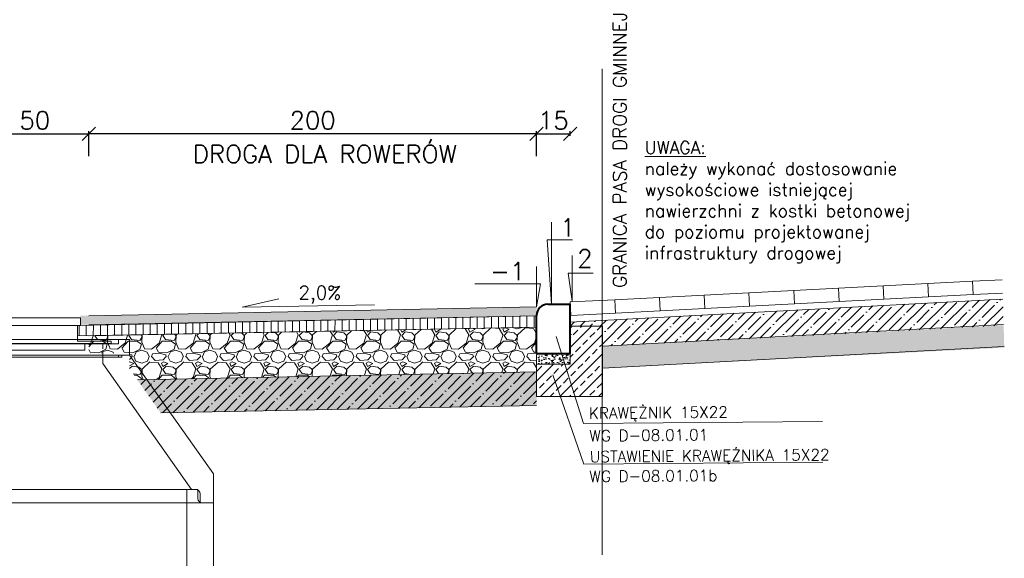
# Model space of a CAD drawing. Header units: metres. Extents: x 8462340 to 8469377, y 5710371 to 5712927.
# Tile 7 of 31: x 8463483 to 8463923, y 5711003 to 5711243. Entities that reach past the tile are written whole.
import ezdxf

# ---------------------------------------------------------------- set-up
doc = ezdxf.new("R2010")
doc.units = ezdxf.units.M
doc.linetypes.add('4003', pattern=[3, 2, -1])
doc.linetypes.add('DASHED', pattern=[0.75, 0.5, -0.25])
doc.layers.add('dim', color=7, linetype='Continuous', lineweight=5)
doc.layers.add('opisy do przekrojów', color=1, linetype='Continuous', lineweight=5)
doc.layers.add('GRANICA PASA', color=184, linetype='Continuous')
doc.styles.get("Standard").update_dxf_attribs({"font": 'simplex.shx'})
doc.dimstyles.new('ISO-25', dxfattribs={"dimtxt": 2.5, "dimasz": 2.5, "dimexe": 1.25, "dimexo": 0.625, "dimtad": 1, "dimtxsty": 'Standard', "dimcen": 2.5, "dimadec": 0, "dimazin": 0, "dimtfac": 1, "dimtmove": 0, "dimatfit": 3, "dimfxl": 1, "dimarcsym": 0})

# ---------------------------------------------------------------- blocks, each defined once
blk = doc.blocks.new('_Oblique')
at = {"color": 0, "linetype": 'ByBlock', "lineweight": -2}
blk.add_line((-0.5, -0.5), (0.5, 0.5), dxfattribs=at)
blk = doc.blocks.new('*D9439')
at = {"color": 0, "lineweight": -2, "transparency": 16777216}
for p, q in [((8463713.934833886, 5711191.433430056), (8463713.934833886, 5711193.537092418)), ((8463713.934833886, 5711192.287092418), (8463728.934833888, 5711192.287092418)), ((8463728.934833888, 5711191.452421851), (8463728.934833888, 5711193.537092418))]:
    blk.add_line(p, q, dxfattribs=at)
at = {"layer": 'Defpoints', "color": 0, "lineweight": 20, "transparency": 16777216}
for p in [(8463728.934833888, 5711192.287092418), (8463713.934833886, 5711090.133385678, 543.2301685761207), (8463728.934833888, 5711091.100262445, 543.2301685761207)]:
    blk.add_point(p, dxfattribs=at)
at = {"color": 0, "lineweight": -2, "transparency": 16777216, "xscale": 6, "yscale": 6, "zscale": 6, "rotation": 180}
blk.add_blockref('_Oblique', (8463713.934833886, 5711192.287092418), dxfattribs=at)
at = {"color": 0, "lineweight": -2, "transparency": 16777216, "xscale": 6, "yscale": 6, "zscale": 6}
blk.add_blockref('_Oblique', (8463728.934833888, 5711192.287092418), dxfattribs=at)
at = {"color": 0, "transparency": 16777216, "insert": (8463721.434833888, 5711198.287092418), "char_height": 8, "attachment_point": 5}
blk.add_mtext('15', dxfattribs=at)
blk = doc.blocks.new('*D9440')
at = {"color": 0, "lineweight": -2, "transparency": 16777216}
for p, q in [((8463513.912030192, 5711182.287092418), (8463513.912030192, 5711193.537092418)), ((8463713.912030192, 5711192.287092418), (8463513.912030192, 5711192.287092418)), ((8463713.912030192, 5711182.287092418), (8463713.912030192, 5711193.537092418))]:
    blk.add_line(p, q, dxfattribs=at)
at = {"layer": 'Defpoints', "color": 0, "lineweight": 20, "transparency": 16777216}
for p in [(8463513.912030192, 5711192.287092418), (8463713.912030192, 5711141.372725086), (8463513.912030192, 5711121.492010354)]:
    blk.add_point(p, dxfattribs=at)
at = {"color": 0, "lineweight": -2, "transparency": 16777216, "xscale": 6, "yscale": 6, "zscale": 6, "rotation": 180}
blk.add_blockref('_Oblique', (8463513.912030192, 5711192.287092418), dxfattribs=at)
at = {"color": 0, "lineweight": -2, "transparency": 16777216, "xscale": 6, "yscale": 6, "zscale": 6}
blk.add_blockref('_Oblique', (8463713.912030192, 5711192.287092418), dxfattribs=at)
at = {"color": 0, "transparency": 16777216, "insert": (8463613.912030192, 5711198.287092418), "char_height": 8, "attachment_point": 5}
blk.add_mtext('200', dxfattribs=at)
blk = doc.blocks.new('*D9441')
at = {"color": 0, "lineweight": -2, "transparency": 16777216}
for p, q in [((8463463.912030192, 5711191.549792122), (8463463.912030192, 5711193.537092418)), ((8463463.912030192, 5711192.287092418), (8463513.912030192, 5711192.287092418)), ((8463513.912030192, 5711191.549792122), (8463513.912030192, 5711193.537092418))]:
    blk.add_line(p, q, dxfattribs=at)
at = {"layer": 'Defpoints', "color": 0, "lineweight": 20, "transparency": 16777216}
for p in [(8463513.912030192, 5711192.287092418), (8463463.912030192, 5711096.042871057, 543.2301685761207), (8463513.912030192, 5711096.042871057, 543.2301685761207)]:
    blk.add_point(p, dxfattribs=at)
at = {"color": 0, "lineweight": -2, "transparency": 16777216, "xscale": 6, "yscale": 6, "zscale": 6, "rotation": 180}
blk.add_blockref('_Oblique', (8463463.912030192, 5711192.287092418), dxfattribs=at)
at = {"color": 0, "lineweight": -2, "transparency": 16777216, "xscale": 6, "yscale": 6, "zscale": 6}
blk.add_blockref('_Oblique', (8463513.912030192, 5711192.287092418), dxfattribs=at)
at = {"color": 0, "transparency": 16777216, "insert": (8463489.824455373, 5711198.287092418), "char_height": 8, "attachment_point": 5}
blk.add_mtext('50', dxfattribs=at)
blk = doc.blocks.new('pier wyrownawczy')
at = {"layer": 'dim', "lineweight": 20}
blk.add_lwpolyline([(8462983.738908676, 5711769.482824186), (8462978.738908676, 5711769.482824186), (8462978.738908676, 5711762.482824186), (8462983.738908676, 5711762.482824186), (8462983.738908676, 5711761.482824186), (8463060.238908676, 5711761.482824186), (8463060.238908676, 5711762.482824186), (8463065.238908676, 5711762.482824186), (8463065.238908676, 5711769.482824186), (8463060.238908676, 5711769.482824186)], dxfattribs=at)
at = {"layer": 'dim', "lineweight": 20, "flags": 128}
for points in [[(8462983.738908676, 5711769.482824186), (8463060.238908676, 5711769.482824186)], [(8462983.738908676, 5711769.482824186), (8462983.738908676, 5711767.482824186), (8463021.988908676, 5711767.482824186)], [(8463060.238908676, 5711769.482824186), (8463060.238908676, 5711767.482824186), (8463021.988908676, 5711767.482824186)]]:
    blk.add_lwpolyline(points, dxfattribs=at)
at = {"layer": 'dim', "linetype": 'DASHED', "lineweight": 20, "ltscale": 5, "flags": 128}
for points in [[(8462990.738908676, 5711761.482824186), (8462990.738908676, 5711769.482824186)], [(8463053.238908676, 5711769.482824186), (8463053.238908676, 5711761.482824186)]]:
    blk.add_lwpolyline(points, dxfattribs=at)
blk = doc.blocks.new('stozek')
at = {"layer": 'dim', "lineweight": 20, "flags": 128}
for points in [[(8462941.238908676, 5711705.459837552), (8462978.738908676, 5711758.537224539)], [(8462978.738908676, 5711758.537224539), (8463065.238908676, 5711758.537224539)], [(8462982.238908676, 5711758.537224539), (8462982.238908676, 5711757.537224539), (8462990.738908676, 5711757.537224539), (8462990.738908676, 5711757.537224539)], [(8462982.238908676, 5711758.537224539), (8463061.738908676, 5711758.537224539)], [(8462990.738908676, 5711758.537224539), (8462990.738908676, 5711754.725781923)], [(8463061.738908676, 5711758.537224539), (8463061.738908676, 5711757.537224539), (8463053.238908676, 5711757.537224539)], [(8463053.238908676, 5711758.537224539), (8463053.238908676, 5711698.537224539)], [(8463065.238908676, 5711758.537224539), (8463065.238908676, 5711692.537224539)], [(8462951.039598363, 5711698.535497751), (8462990.738908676, 5711754.725781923)], [(8462990.738908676, 5711757.537224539), (8463053.238908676, 5711757.537224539)], [(8462941.238908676, 5711705.459837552), (8462941.238908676, 5711692.537224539)], [(8462953.238908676, 5711698.537224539), (8463053.238908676, 5711698.537224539)], [(8462947.238908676, 5711692.537224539), (8463059.238908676, 5711692.537224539)]]:
    blk.add_lwpolyline(points, dxfattribs=at)
at = {"layer": 'dim', "lineweight": 20}
for points in [[(8462941.238908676, 5711692.537224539), (8462947.238908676, 5711692.537224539), (8462947.238908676, 5711696.537224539, -0.414213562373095), (8462949.238908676, 5711698.537224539), (8462953.238908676, 5711698.537224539)], [(8463065.238908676, 5711692.537224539), (8463059.238908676, 5711692.537224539), (8463059.238908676, 5711696.537224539, 0.414213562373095), (8463057.238908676, 5711698.537224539), (8463053.238908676, 5711698.537224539)]]:
    blk.add_lwpolyline(points, format="xyb", dxfattribs=at)
blk = doc.blocks.new('posredni 50cm')
at = {"layer": 'dim', "lineweight": 20}
blk.add_lwpolyline([(8463058.238908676, 5711684.166098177), (8463058.238908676, 5711680.166098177, 0.414213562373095), (8463060.238908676, 5711678.166098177), (8463065.238908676, 5711678.166098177), (8463065.238908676, 5711628.166098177), (8463059.238908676, 5711628.166098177), (8463059.238908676, 5711632.166098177, 0.414213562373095), (8463057.238908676, 5711634.166098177), (8463053.238908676, 5711634.166098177), (8462953.238908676, 5711634.166098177), (8462949.238908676, 5711634.166098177, 0.414213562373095), (8462947.238908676, 5711632.166098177), (8462947.238908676, 5711628.166098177), (8462941.238908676, 5711628.166098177), (8462941.238908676, 5711678.166098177), (8462946.238908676, 5711678.166098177, 0.414213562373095), (8462948.238908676, 5711680.166098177), (8462948.238908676, 5711684.166098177)], format="xyb", close=True, dxfattribs=at)
at = {"layer": 'dim', "lineweight": 20, "flags": 128}
for points in [[(8462953.238908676, 5711684.166098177), (8462953.238908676, 5711634.166098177)], [(8463053.238908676, 5711684.166098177), (8463053.238908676, 5711634.166098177)], [(8462947.238908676, 5711628.166098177), (8463059.238908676, 5711628.166098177)]]:
    blk.add_lwpolyline(points, dxfattribs=at)
blk = doc.blocks.new('wypust 40x60 -40')
at = {"layer": 'dim', "lineweight": 20, "flags": 128}
for points in [[(8464080.325479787, 5711300.763148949), (8464080.325479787, 5711297.263148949)], [(8464080.325479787, 5711300.763148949), (8464122.825479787, 5711300.763148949)], [(8464122.825479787, 5711300.763148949), (8464122.825479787, 5711297.263148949)], [(8464080.325479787, 5711297.263148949), (8464122.825479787, 5711297.263148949)], [(8464081.575479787, 5711297.263148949), (8464081.575479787, 5711290.263148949)], [(8464121.575479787, 5711290.263148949), (8464121.575479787, 5711297.263148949)], [(8464066.575479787, 5711289.263148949), (8464066.575479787, 5711290.263148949), (8464081.575479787, 5711290.263148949)], [(8464066.575479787, 5711289.263148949), (8464136.575479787, 5711289.263148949)], [(8464078.325479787, 5711286.263148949), (8464078.325479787, 5711289.263148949)], [(8464136.575479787, 5711289.263148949), (8464136.575479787, 5711290.263148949), (8464132.575479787, 5711290.263148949), (8464121.575479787, 5711290.263148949)], [(8464124.825479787, 5711286.263148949), (8464124.825479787, 5711289.263148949)], [(8464078.325479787, 5711286.263148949), (8464124.825479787, 5711286.263148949)]]:
    blk.add_lwpolyline(points, dxfattribs=at)

msp = doc.modelspace()

# ---------------------------------------------------------------- hatches: boundary and pattern name
at = {"layer": 'dim', "lineweight": 5}
h = msp.add_hatch(dxfattribs=at)
h.set_pattern_fill('ANSI35', color=256, scale=0.9999999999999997, angle=359.8177110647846, style=0)
h.set_pattern_definition([(44.81771106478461, (-88820.3342840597, 142937.7690047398), (-4.475819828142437, 4.504390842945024), []), (44.81771106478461, (-88815.84417678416, 142937.7547192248), (-4.475819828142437, 4.504390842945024), [7.937499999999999, -1.5875, 0, -1.5875])])
h.paths.add_polyline_path([(8463922.550992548, 5711106.759217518), (8463922.177457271, 5711118.564351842), (8463729.08633473, 5711108.265876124), (8463729.802910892, 5711098.815758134), (8463729.879568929, 5711098.821570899), (8463729.291797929, 5711106.420672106), (8463743.332592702, 5711106.395354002), (8463743.332592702, 5711097.425126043)])
at = {"layer": 'dim', "linetype": 'Continuous', "lineweight": 15}
h = msp.add_hatch(color=256, dxfattribs=at)
h.dxf.hatch_style = 1
h.paths.add_polyline_path([(8463510.162030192, 5711107.042071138), (8463510.162030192, 5711111.042871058), (8463713.912030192, 5711115.042871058), (8463713.912030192, 5711111.042871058)])
h = msp.add_hatch(dxfattribs=at)
h.set_pattern_fill('ANSI31', color=256, angle=45)
h.set_pattern_definition([(90, (-6269.626761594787, 2112.968297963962), (-3.175, 6.661338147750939e-16), [])])
h.paths.add_polyline_path([(8463508.912030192, 5711102.041071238), (8463508.912030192, 5711106.694948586), (8463713.912030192, 5711111.042871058), (8463713.932592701, 5711106.041482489)])
at = {"layer": 'dim', "lineweight": 5}
h = msp.add_hatch(dxfattribs=at)
h.set_pattern_fill('GRAVEL', scale=0.6)
h.set_pattern_definition([(228.0127875, (-11491.76784572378, -27148.22624809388), (-121.9200000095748, -137.1599999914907), [2.05032864, -202.98290183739]), (184.969741, (-11493.13944572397, -27149.75024809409), (182.879999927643, 15.24000086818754), [3.518428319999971, -348.3242933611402]), (132.5104471, (-11496.64464572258, -27150.05504809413), (152.4000000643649, -167.6399999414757), [2.48088912, -245.6083367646]), (267.273689, (-11502.5882457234, -27153.86504809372), (15.24000003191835, 304.7999999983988), [3.204027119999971, -317.1986245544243]), (292.83365418, (-11502.74064572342, -27157.06544809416), (-76.20000000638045, 182.8799999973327), [3.141802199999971, -311.0388464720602]), (357.2736889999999, (-11501.52144572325, -27159.96104809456), (-304.7999999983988, 15.24000003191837), [3.204027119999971, -317.1986245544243]), (37.69424047, (-11498.32104572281, -27160.11344809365), (-198.1199999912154, -152.4000000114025), [4.237161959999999, -419.4786918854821]), (72.25532837, (-11494.96824572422, -27157.52264809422), (106.6800000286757, 335.2799999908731), [4.00031712, -396.03153961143]), (121.42956562, (-11493.74904572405, -27153.7126480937), (-121.9200000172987, 198.1199999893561), [3.214878, -318.273274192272]), (175.2363583, (-11495.42544572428, -27150.96944809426), (167.6399999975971, -15.24000002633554), [3.670279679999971, -179.8436216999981]), (222.3974378, (-11499.08304572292, -27150.66464809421), (-182.8799999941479, -167.640000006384), [4.74646752, -469.9006350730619]), (138.81407483, (-11487.50064572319, -27154.01744809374), (-106.679999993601, 91.44000000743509), [1.62002724, -160.383394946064]), (171.4692344, (-11488.71984572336, -27152.95064809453), (198.1200000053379, -30.47999996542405), [3.08209188, -305.12783398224]), (225, (-11491.76784572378, -27152.49344809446), (-2.1316282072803e-15, -15.24000000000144), [2.15525604, -19.397358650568]), (203.19859051, (-11492.83464572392, -27150.66464809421), (76.20000000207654, 30.479999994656), [1.160647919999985, -114.903734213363]), (291.80140949, (-11493.90144572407, -27151.12184809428), (-15.24000000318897, 45.71999999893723), [1.64139372, -80.42851793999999]), (30.96375653, (-11493.29184572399, -27152.64584809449), (45.72000000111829, 30.47999999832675), [2.66591795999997, -86.19778891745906]), (161.56505118, (-11491.00584572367, -27151.2742480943), (30.4800000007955, -15.23999999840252), [1.92772284, -46.265388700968]), (16.389540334, (-11502.74064572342, -27151.12184809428), (152.4000000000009, 45.72000000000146), [2.700528, -267.352960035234]), (70.34617594, (-11500.14984572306, -27150.35984809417), (-60.96000000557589, -167.6399999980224), [2.26559364, -224.2932940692]), (293.19859051, (-11491.00584572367, -27148.22624809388), (-30.47999999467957, 76.20000000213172), [2.321280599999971, -113.743101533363]), (343.6104596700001, (-11490.09144572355, -27150.35984809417), (-152.4000000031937, 45.71999998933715), [2.700527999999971, -267.3529600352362]), (339.44395478, (-11502.74064572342, -27160.57064809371), (-76.19999999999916, 30.48000000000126), [2.60421119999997, -127.6064058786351]), (294.7751406, (-11500.30224572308, -27161.48504809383), (-76.20000009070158, 167.6399999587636), [2.18203272, -216.02156028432]), (66.80140949, (-11490.85344572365, -27163.4662480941), (30.47999999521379, 76.20000000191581), [2.3212806, -113.743101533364]), (17.35402464, (-11489.93904572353, -27161.33264809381), (-198.1199999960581, -60.96000001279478), [2.55469644, -252.9142558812]), (69.44395478, (-11498.32104572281, -27163.4662480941), (-30.48000000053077, -76.19999999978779), [1.3021056, -128.908511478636]), (101.309932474, (-11491.76784572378, -27163.4662480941), (-15.2400000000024, 60.96000000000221), [0.7770875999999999, -76.931969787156]), (165.963756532, (-11491.9202457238, -27162.704248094), (45.71999999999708, -15.23999999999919), [3.1418022, -59.694327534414]), (186.00900596, (-11494.96824572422, -27161.9422480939), (152.3999999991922, 15.24000000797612), [2.91160199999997, -288.2481891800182]), (303.69006753, (-11493.29184572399, -27154.01744809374), (-15.24000000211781, 30.47999999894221), [2.19794328, -52.75065815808]), (353.15722659, (-11492.07264572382, -27155.84624809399), (259.0800000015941, -30.47999998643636), [3.837340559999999, -379.896054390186]), (60.9453959, (-11488.2626457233, -27156.30344809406), (-60.96000000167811, -106.6799999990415), [1.56904944, -155.33635390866]), (90, (-11487.50064572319, -27154.93184809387), (-15.24, 15.24), [0.9144, -14.3256]), (120.25643716, (-11495.27304572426, -27161.48504809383), (60.95999999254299, -106.6800000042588), [2.11720176, -209.6036446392]), (48.01278749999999, (-11496.33984572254, -27159.65624809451), (121.920000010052, 137.1599999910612), [4.10065728, -200.93257319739]), (0, (-11493.59664572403, -27156.6082480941), (15.24, 15.24), [3.9624, -11.2776]), (325.3048465, (-11489.63424572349, -27156.6082480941), (152.4000000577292, -106.6799999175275), [2.40965736, -238.55590034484]), (254.0546040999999, (-11487.65304572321, -27157.97984809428), (-15.23999999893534, -60.96000000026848), [2.21897448, -108.729900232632]), (207.64597536, (-11488.2626457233, -27160.11344809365), (-289.5600000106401, -152.3999999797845), [3.612870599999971, -357.6747865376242]), (175.42607874, (-11491.46304572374, -27161.78984809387), (-198.119999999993, 15.23999999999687), [3.82217676, -378.39507873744])])
h.paths.add_polyline_path([(8463713.932592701, 5711106.041482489), (8463513.912030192, 5711102.041071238), (8463513.912030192, 5711094.390793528), (8463532.162030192, 5711094.390793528), (8463532.162030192, 5711087.390793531), (8463535.63752996, 5711082.471581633), (8463713.932592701, 5711086.037482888)])
h = msp.add_hatch(dxfattribs=at)
h.set_pattern_fill('ANSI33', color=256, scale=0.96, style=0)
h.set_pattern_definition([(44.99999999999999, (4950941.787940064, 319421.7899697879), (-4.310522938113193, 4.310522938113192), []), (44.99999999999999, (4950946.098464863, 319421.7899697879), (-4.310522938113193, 4.310522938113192), [3.048, -1.524])])
h.paths.add_polyline_path([(8463713.932592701, 5711089.436611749), (8463713.932592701, 5711075.03661175), (8463743.332592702, 5711075.036611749), (8463743.332592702, 5711106.395354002), (8463728.932592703, 5711106.460527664), (8463728.932592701, 5711089.436611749)])
h = msp.add_hatch(dxfattribs=at)
h.set_pattern_fill('AR-SAND', color=256, scale=0.05, angle=359.9141336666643, style=0)
h.set_pattern_definition([(37.41413366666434, (-79438.09490664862, 128555.1011924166), (-0.0763341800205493, 2.447183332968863), [0, -1.9304, 0, -2.158999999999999, 0, -2.063749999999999]), (7.414133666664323, (-79438.09490664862, 128555.1011924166), (2.252985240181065, 3.58075308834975), [0, -1.0414, 0, -1.7399, 0, -0.66675]), (327.4141336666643, (-79439.65700489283, 128555.1035334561), (3.954968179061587, 0.001258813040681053), [0, -0.6349999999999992, 0, -2.285999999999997, 0, -2.984499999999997]), (317.4141336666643, (-79439.65700489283, 128555.1035334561), (3.819448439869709, 1.108923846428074), [0, -0.3174999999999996, 0, -1.498599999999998, 0, -1.714499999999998])])
h.paths.add_polyline_path([(8463922.864718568, 5711096.844282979), (8463922.548047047, 5711106.852306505), (8463743.332592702, 5711097.425126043), (8463743.332592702, 5711087.646811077)])
h = msp.add_hatch(dxfattribs=at)
h.set_pattern_fill('AR-SAND', color=256, scale=0.04800000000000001, angle=90, style=0)
h.set_pattern_definition([(127.5, (4950941.787940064, 319421.7899697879), (-2.349183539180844, -0.07680150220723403), [0, -1.853184, 0, -2.072639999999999, 0, -1.9812]), (97.49999999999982, (4950941.787940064, 319421.7899697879), (-3.440760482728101, 2.157711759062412), [0, -0.9997439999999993, 0, -1.670303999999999, 0, -0.6400799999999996]), (57.49999999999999, (4950941.787940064, 319420.2903537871), (-0.006898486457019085, 3.796763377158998), [0, -0.6095999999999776, 0, -2.194559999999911, 0, -2.865119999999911]), (47.5, (4950941.787940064, 319420.2903537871), (-1.070060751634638, 3.665070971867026), [0, -0.3047999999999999, 0, -1.438655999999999, 0, -1.64592])])
h.paths.add_polyline_path([(8463713.932592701, 5711093.636611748), (8463713.932592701, 5711089.436611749), (8463728.932592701, 5711089.436611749), (8463728.932592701, 5711094.23661175), (8463714.532592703, 5711094.23661175)])
h = msp.add_hatch(dxfattribs=at)
h.set_pattern_fill('ANSI35', color=256)
h.set_pattern_definition([(45, (-7805.314208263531, 24003.53259928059), (-4.490128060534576, 4.490128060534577), []), (45, (-7800.824078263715, 24003.53259928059), (-4.490128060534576, 4.490128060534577), [7.9375, -1.5875, 0, -1.5875])])
h.paths.add_polyline_path([(8463713.912030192, 5711071.034071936), (8463713.932592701, 5711086.037482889), (8463535.63752996, 5711082.471581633), (8463546.089690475, 5711067.67762514)])
h = msp.add_hatch(dxfattribs=at)
h.set_pattern_fill('AR-SAND', color=256, scale=0.08)
h.set_pattern_definition([(37.50000000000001, (-7796.546850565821, 24004.78060002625), (-0.1280025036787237, 3.915305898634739), [0, -3.08864, 0, -3.4544, 0, -3.302]), (7.499999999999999, (-7796.546850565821, 24004.78060002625), (3.596186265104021, 5.734600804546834), [0, -1.66624, 0, -2.78384, 0, -1.0668]), (327.5, (-7799.046210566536, 24004.78060002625), (6.327938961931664, 0.0114974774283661), [0, -1.016, 0, -3.6576, 0, -4.7752]), (317.5, (-7799.046210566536, 24004.78060002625), (6.108451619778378, 1.78343458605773), [0, -0.508, 0, -2.39776, 0, -2.7432])])
h.paths.add_polyline_path([(8463713.912030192, 5711071.034071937), (8463713.932592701, 5711086.037482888), (8463535.63752996, 5711082.471581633), (8463546.089690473, 5711067.677625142)])

# ---------------------------------------------------------------- linework, layer by layer
for p, q in [((8463743.31203019, 5711004.313797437), (8463743.31203019, 5711221.260198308)), ((8463713.932592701, 5711089.436611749), (8463728.932592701, 5711089.436611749)), ((8463713.932592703, 5711075.036611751), (8463743.332592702, 5711075.036611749))]:
    msp.add_line(p, q, dxfattribs=at)
at = {"layer": 'dim', "linetype": 'ByBlock', "lineweight": 15}
for p, q in [((8463582.367624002, 5711114.856924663), (8463598.805225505, 5711118.615281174)), ((8463641.571473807, 5711115.970278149), (8463582.367624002, 5711114.856924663))]:
    msp.add_line(p, q, dxfattribs=at)
at = {"layer": 'dim', "lineweight": 40}
for p, q in [((8463718.932592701, 5711116.23661175), (8463728.932592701, 5711116.23661175)), ((8463713.932592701, 5711094.23661175), (8463713.932592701, 5711111.23661175)), ((8463713.932592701, 5711094.23661175), (8463728.932592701, 5711094.23661175))]:
    msp.add_line(p, q, dxfattribs=at)
at = {"layer": 'dim', "linetype": 'ByBlock', "lineweight": 5}
msp.add_line((8463728.959546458, 5711108.259123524), (8463922.177920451, 5711118.549713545), dxfattribs=at)
at = {"layer": 'dim', "lineweight": 5, "flags": 128}
for points in [[(8463720.553515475, 5711152.838628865), (8463720.553515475, 5711116.23661175), (8463718.691299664, 5711144.97457145), (8463729.913117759, 5711144.964535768)], [(8463729.852844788, 5711137.954138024), (8463729.819277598, 5711117.525256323), (8463728.002516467, 5711130.087275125), (8463739.224336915, 5711130.094199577)], [(8463713.832962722, 5711133.12873654), (8463713.912030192, 5711115.042871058), (8463715.683291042, 5711125.261873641), (8463686.296416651, 5711125.280006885)]]:
    msp.add_lwpolyline(points, dxfattribs=at)
at = {"layer": 'dim', "color": 0}
for points in [[(8463888.700600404, 5711125.464530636), (8463868.727143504, 5711124.434472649), (8463869.036160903, 5711118.442435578), (8463889.009617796, 5711119.472493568)], [(8463788.833315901, 5711120.314240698), (8463768.859859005, 5711119.284182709), (8463769.1688764, 5711113.292145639), (8463789.142333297, 5711114.322203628)], [(8463808.806772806, 5711121.344298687), (8463788.833315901, 5711120.314240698), (8463789.142333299, 5711114.322203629), (8463809.1157902, 5711115.352261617)], [(8463828.780229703, 5711122.374356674), (8463808.806772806, 5711121.344298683), (8463809.115790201, 5711115.352261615), (8463829.089247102, 5711116.382319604)], [(8463848.753686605, 5711123.404414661), (8463828.780229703, 5711122.374356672), (8463829.089247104, 5711116.382319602), (8463849.062704, 5711117.412377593)], [(8463868.727143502, 5711124.434472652), (8463848.753686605, 5711123.404414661), (8463849.062704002, 5711117.412377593), (8463869.036160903, 5711118.442435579)], [(8463748.886402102, 5711118.254124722), (8463728.9129452, 5711117.224066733), (8463729.2219626, 5711111.232029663), (8463749.1954195, 5711112.262087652)], [(8463768.859859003, 5711119.284182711), (8463748.886402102, 5711118.254124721), (8463749.195419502, 5711112.262087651), (8463769.168876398, 5711113.292145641)]]:
    msp.add_lwpolyline(points, close=True, dxfattribs=at)
at = {"layer": 'dim', "color": 252, "lineweight": 5}
msp.add_lwpolyline([(8463908.674057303, 5711126.494588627), (8463888.700600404, 5711125.464530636), (8463889.009617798, 5711119.472493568), (8463908.983074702, 5711120.502551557)], close=True, dxfattribs=at)
msp.add_lwpolyline([(8463921.904940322, 5711127.17692303), (8463908.674057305, 5711126.49458863), (8463908.983074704, 5711120.502551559), (8463922.094733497, 5711121.178737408)], dxfattribs=at)
at = {"layer": 'dim', "lineweight": 40, "flags": 128}
msp.add_lwpolyline([(8463728.932592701, 5711094.23661175), (8463728.932592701, 5711116.23661175)], dxfattribs=at)
at = {"layer": 'dim', "lineweight": 20, "flags": 128}
for points in [[(8463513.912030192, 5711111.042871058), (8463713.912030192, 5711115.042871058)], [(8463513.912030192, 5711107.042071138), (8463713.932592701, 5711111.042482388)], [(8463513.912030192, 5711102.041071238), (8463713.932592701, 5711106.041482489)], [(8463535.63752996, 5711082.471581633), (8463713.932592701, 5711086.037482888)], [(8463546.089690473, 5711067.677625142), (8463713.912030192, 5711071.034071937)]]:
    msp.add_lwpolyline(points, dxfattribs=at)
at = {"layer": 'dim', "lineweight": 20}
msp.add_lwpolyline([(8463508.912030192, 5711102.041071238), (8463508.912030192, 5711106.694948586), (8463713.912030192, 5711111.042871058), (8463713.932592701, 5711106.041482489)], close=True, dxfattribs=at)
at = {"layer": 'dim', "lineweight": 5}
msp.add_lwpolyline([(8463922.537196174, 5711107.195235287), (8463743.332592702, 5711097.425126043), (8463743.332592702, 5711087.646811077), (8463922.849728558, 5711097.318024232)], dxfattribs=at)
at = {"layer": 'dim', "lineweight": 15}
msp.add_lwpolyline([(8463713.932592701, 5711089.436611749), (8463713.932592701, 5711075.03661175), (8463743.332592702, 5711075.036611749), (8463743.332592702, 5711106.395354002), (8463728.932592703, 5711106.460527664), (8463728.932592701, 5711089.436611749)], close=True, dxfattribs=at)
at = {"layer": 'dim', "lineweight": 18}
msp.add_lwpolyline([(8463713.932592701, 5711093.636611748), (8463713.932592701, 5711089.436611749), (8463728.932592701, 5711089.436611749), (8463728.932592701, 5711094.23661175), (8463714.532592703, 5711094.23661175)], close=True, dxfattribs=at)
at = {"layer": 'dim', "lineweight": 40}
msp.add_arc((8463718.932592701, 5711111.23661175), 4.999999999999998, 90, 180, dxfattribs=at)
msp.add_arc((8463718.932592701, 5711111.23661175), 4.999999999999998, 90, 180, dxfattribs=at)
at = {"layer": 'opisy do przekrojów', "lineweight": 15}
for p, q in [((8463734.886895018, 5711062.973480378), (8463722.653967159, 5711101.766568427)), ((8463735.044300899, 5711044.845507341), (8463721.25056409, 5711084.655240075)), ((8463841.660585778, 5711063.900600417), (8463734.886895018, 5711062.973480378)), ((8463841.817991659, 5711045.77262738), (8463735.044300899, 5711044.845507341))]:
    msp.add_line(p, q, dxfattribs=at)

# ---------------------------------------------------------------- block references
at = {"layer": 'dim', "color": 6, "lineweight": 20}
msp.add_blockref('wypust 40x60 -40', (-612.663449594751, -190.5682003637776), dxfattribs=at)
at = {"layer": 'dim', "color": 6, "lineweight": 20, "xscale": -1}
for name, p in [('pier wyrownawczy', (16926510.90093887, -668.9399531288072)), ('stozek', (16926510.90093887, -664.9943534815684)), ('posredni 50cm', (16926510.90093887, -650.6232271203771))]:
    msp.add_blockref(name, p, dxfattribs=at)

# ---------------------------------------------------------------- texts
at = {"lineweight": 30}
msp.add_text('DROGA DLA ROWERÓW', height=8, dxfattribs=at).set_placement((8463560.43459736, 5711179.26383641))
at = {"linetype": 'Continuous', "lineweight": 30}
for s, height, rotation, p in [('1', 8, 359.9134058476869, (8463724.476788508, 5711146.469116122)), ('-1', 8, 0.08659415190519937, (8463693.128008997, 5711126.906532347)), ('2,0%%%', 6.00000000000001, 359.6231415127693, (8463607.585801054, 5711118.466365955))]:
    msp.add_text(s, height=height, rotation=rotation, dxfattribs=at).set_placement(p)
msp.add_text('2', height=8, dxfattribs=at).set_placement((8463732.081726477, 5711132.623638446))
at = {"lineweight": 15, "insert": (8463762.23678602, 5711161.71880653, 548.0301685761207), "char_height": 5.634921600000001, "width": 133.385621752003, "attachment_point": 4}
msp.add_mtext('{\\LUWAGA:\\P}należy wykonać dostosowanie wysokościowe istniejącej nawierzchni z kostki betonowej do poziomu projektowanej infrastruktury drogowej', dxfattribs=at)
at = {"layer": 'GRANICA PASA', "color": 252, "linetype": '4003', "lineweight": 20}
msp.add_text('GRANICA PASA DROGI GMINNEJ', height=6, rotation=90, dxfattribs=at).set_placement((8463754.085221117, 5711123.497856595))
at = {"layer": 'opisy do przekrojów', "lineweight": 15}
for s, p in [('KRAWĘŻNIK 15X22', (8463737.288711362, 5711065.092387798)), ('WG D-08.01.01', (8463737.51260164, 5711054.998111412)), ('USTAWIENIE KRAWĘŻNIKA 15X22', (8463737.725056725, 5711045.64767719)), ('WG D-08.01.01b', (8463737.55396211, 5711036.82484147))]:
    msp.add_text(s, height=4.999999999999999, rotation=0.4974889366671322, dxfattribs=at).set_placement(p)

# ---------------------------------------------------------------- dimensions: what is measured, and where the dimension line sits
for base, p1, p2, picture, middle in [((8463513.912030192, 5711192.287092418, -1086.460337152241), (8463463.912030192, 5711096.042871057, -543.2301685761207), (8463513.912030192, 5711096.042871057, -543.2301685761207), '*D9441', (8463489.824455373, 5711192.287092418, -1086.460337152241)), ((8463728.934833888, 5711192.287092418, -1086.460337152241), (8463713.934833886, 5711090.133385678, -543.2301685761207), (8463728.934833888, 5711091.100262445, -543.2301685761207), '*D9439', (8463721.434833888, 5711192.287092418, -1086.460337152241))]:
    dim = msp.add_linear_dim(base=base, p1=p1, p2=p2, angle=180, dimstyle='ISO-25', override={"dimtxt": 8, "dimasz": 6, "dimgap": 2, "dimdec": 0, "dimblk": 'Oblique', "dimblk1": 'Oblique', "dimblk2": 'Oblique', "dimldrblk": 'Oblique', "dimfxl": 10, "dimfxlon": 1})
    dim.commit()
    dim.dimension.update_dxf_attribs({"geometry": picture, "text_midpoint": middle, "dimtype": 160})
dim = msp.add_linear_dim(base=(8463513.912030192, 5711192.287092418, -543.2301685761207), p1=(8463713.912030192, 5711141.372725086, -543.2301685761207), p2=(8463513.912030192, 5711121.492010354, -543.2301685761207), dimstyle='ISO-25', override={"dimtxt": 8, "dimasz": 6, "dimgap": 2, "dimdec": 0, "dimblk": 'Oblique', "dimblk1": 'Oblique', "dimblk2": 'Oblique', "dimldrblk": 'Oblique', "dimfxl": 10, "dimfxlon": 1})
dim.commit()
dim.dimension.update_dxf_attribs({"geometry": '*D9440', "text_midpoint": (8463613.912030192, 5711198.287092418, -543.2301685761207)})

doc.saveas('drawing.dxf')
